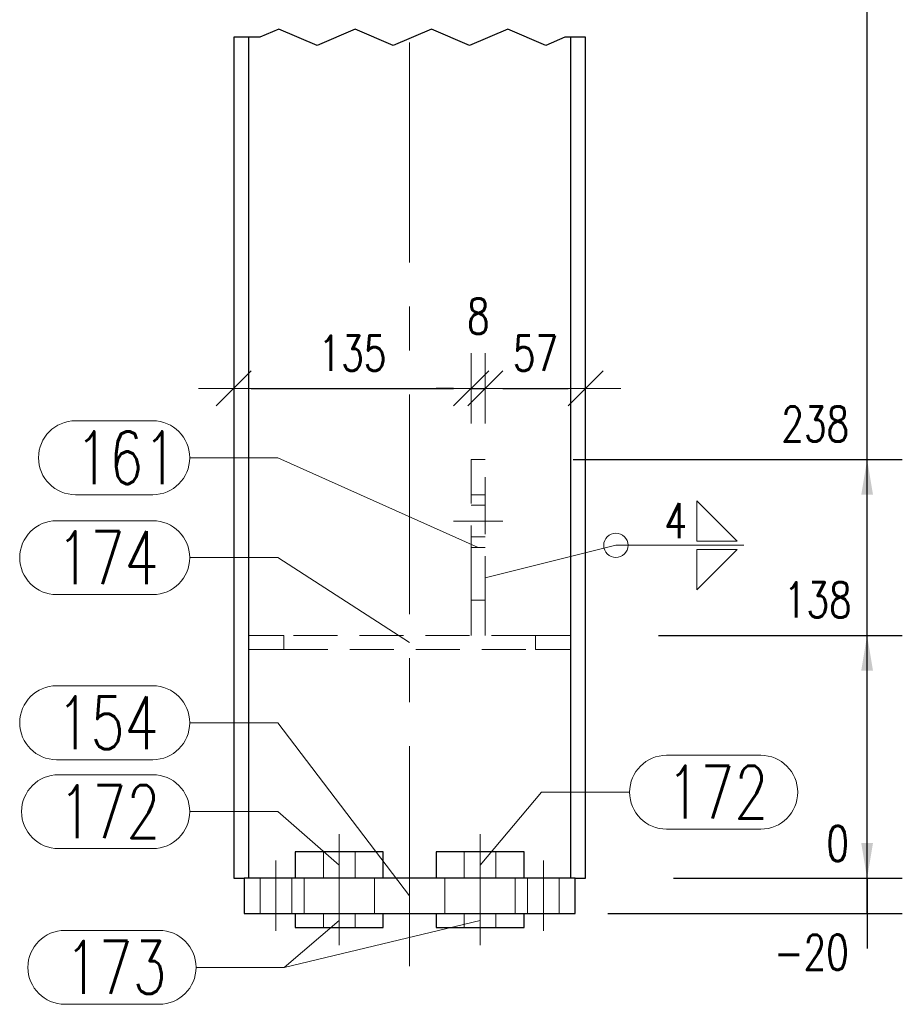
# Model space of a CAD drawing. Header units: millimetres. Extents: x -174 to 432, y 15234 to 15730.
# Tile 6 of 24: x 33 to 83, y 15360 to 15416. Entities that reach past the tile are written whole.
import ezdxf

# ---------------------------------------------------------------- set-up
doc = ezdxf.new("R2010")
doc.units = ezdxf.units.MM
doc.header["$LTSCALE"] = 10
doc.linetypes.add('HIDDEN', pattern=[0.375, 0.25, -0.125])
doc.linetypes.add('MITTE', pattern=[2, 1.25, -0.25, 0.25, -0.25])
doc.layers.get('Defpoints').update_dxf_attribs({"color": 1})
for name, color, linetype, lineweight in [('PS_DIM', 4, 'Continuous', 13), ('PS_Hidden', 2, 'HIDDEN', 9), ('PS_Mid', 5, 'MITTE', 15), ('PS_Pos', 1, 'Continuous', 15), ('PS_Shape', 161, 'Continuous', 30), ('PS_SOLID', 7, 'Continuous', 30), ('PS_Weld', 1, 'Continuous', 9)]:
    doc.layers.add(name, color=color, linetype=linetype, lineweight=lineweight)
doc.styles.add('simplex', font='simplex.shx', dxfattribs={"width": 0.75})
doc.dimstyles.new('1_10_GŁ_DS1-LS10', dxfattribs={"dimtxt": 2, "dimasz": 2, "dimexe": 2, "dimexo": 5, "dimgap": 1, "dimtad": 1, "dimjust": 4, "dimdec": 0, "dimlfac": 10, "dimtxsty": 'simplex', "dimblk1": 'NONE', "dimsah": 1, "dimcen": 2, "dimclrd": 256, "dimclre": 256, "dimclrt": 3, "dimadec": 1, "dimazin": 0, "dimtfac": 1, "dimtdec": 0, "dimtmove": 2, "dimatfit": 3, "dimfxl": 1, "dimarcsym": 0})
doc.dimstyles.new('1_10_PRZ', dxfattribs={"dimtxt": 2, "dimasz": 1, "dimexe": 2, "dimexo": 5, "dimgap": 1, "dimtad": 1, "dimdec": 0, "dimlfac": 10, "dimtxsty": 'simplex', "dimblk": 'dimznak', "dimcen": 2, "dimse1": 1, "dimse2": 1, "dimclrt": 3, "dimadec": 1, "dimazin": 0, "dimtfac": 1, "dimtdec": 0, "dimtix": 1, "dimtmove": 2, "dimatfit": 3, "dimldrblk": 'dim-grot', "dimfxl": 1, "dimarcsym": 0})

# ---------------------------------------------------------------- blocks, each defined once
blk = doc.blocks.new('*D50')
at = {"layer": 'Defpoints', "color": 0, "transparency": 16777216}
for p in [(65.396, 15367.13), (81.396, 15367.13), (61.664, 15365.13)]:
    blk.add_point(p, dxfattribs=at)
at = {"layer": 'PS_DIM', "lineweight": -2, "transparency": 16777216}
for p, q in [((81.396, 15369.13), (81.396, 15371.13)), ((70.396, 15367.13), (83.396, 15367.13)), ((81.396, 15365.13), (81.396, 15367.13)), ((66.664, 15365.13), (83.396, 15365.13)), ((81.396, 15365.13), (81.396, 15363.13))]:
    blk.add_line(p, q, dxfattribs=at)
at = {"layer": 'PS_DIM', "transparency": 16777216}
blk.add_solid([(81.063, 15369.13), (81.73, 15369.13), (81.396, 15367.13)], dxfattribs=at)
at = {"layer": 'PS_DIM', "color": 3, "transparency": 16777216, "insert": (78.233, 15362.92), "char_height": 2, "attachment_point": 5, "rotation": 0.0573, "style": 'simplex'}
blk.add_mtext('-20', dxfattribs=at)
blk = doc.blocks.new('_None')
blk = doc.blocks.new('*D51')
at = {"layer": 'Defpoints', "color": 0, "transparency": 16777216}
for p in [(65.396, 15367.13), (65.396, 15367.13), (81.396, 15367.13)]:
    blk.add_point(p, dxfattribs=at)
at = {"layer": 'PS_DIM', "lineweight": -2, "transparency": 16777216}
for p, q in [((81.396, 15369.13), (81.396, 15371.13)), ((70.396, 15367.13), (83.396, 15367.13)), ((70.396, 15367.13), (83.396, 15367.13)), ((81.396, 15367.13), (81.396, 15365.13))]:
    blk.add_line(p, q, dxfattribs=at)
at = {"layer": 'PS_DIM', "transparency": 16777216}
blk.add_solid([(81.063, 15369.13), (81.73, 15369.13), (81.396, 15367.13)], dxfattribs=at)
at = {"layer": 'PS_DIM', "color": 3, "transparency": 16777216, "insert": (79.718, 15369.104), "char_height": 2, "attachment_point": 5, "rotation": 0.0573, "style": 'simplex'}
blk.add_mtext('0', dxfattribs=at)
blk = doc.blocks.new('*D52')
at = {"layer": 'Defpoints', "color": 0, "transparency": 16777216}
for p in [(64.546, 15380.93), (81.396, 15380.93), (65.396, 15367.13)]:
    blk.add_point(p, dxfattribs=at)
at = {"layer": 'PS_DIM', "lineweight": -2, "transparency": 16777216}
for p, q in [((69.546, 15380.93), (83.396, 15380.93)), ((81.396, 15367.13), (81.396, 15378.93)), ((70.396, 15367.13), (83.396, 15367.13))]:
    blk.add_line(p, q, dxfattribs=at)
at = {"layer": 'PS_DIM', "transparency": 16777216}
blk.add_solid([(81.063, 15378.93), (81.73, 15378.93), (81.396, 15380.93)], dxfattribs=at)
at = {"layer": 'PS_DIM', "color": 3, "transparency": 16777216, "insert": (78.591, 15382.95), "char_height": 2, "attachment_point": 5, "rotation": 0.0573, "style": 'simplex'}
blk.add_mtext('138', dxfattribs=at)
blk = doc.blocks.new('*D53')
at = {"layer": 'Defpoints', "color": 0, "transparency": 16777216}
for p in [(59.696, 15390.93), (81.396, 15390.93), (65.396, 15367.13)]:
    blk.add_point(p, dxfattribs=at)
at = {"layer": 'PS_DIM', "lineweight": -2, "transparency": 16777216}
for p, q in [((64.696, 15390.93), (83.396, 15390.93)), ((81.396, 15367.13), (81.396, 15388.93)), ((70.396, 15367.13), (83.396, 15367.13))]:
    blk.add_line(p, q, dxfattribs=at)
at = {"layer": 'PS_DIM', "transparency": 16777216}
blk.add_solid([(81.063, 15388.93), (81.73, 15388.93), (81.396, 15390.93)], dxfattribs=at)
at = {"layer": 'PS_DIM', "color": 3, "transparency": 16777216, "insert": (78.448, 15392.95), "char_height": 2, "attachment_point": 5, "rotation": 0.0573, "style": 'simplex'}
blk.add_mtext('238', dxfattribs=at)
blk = doc.blocks.new('*D54')
at = {"layer": 'Defpoints', "color": 0, "transparency": 16777216}
for p in [(64.546, 15441.73), (81.396, 15441.73), (65.396, 15367.13)]:
    blk.add_point(p, dxfattribs=at)
at = {"layer": 'PS_DIM', "lineweight": -2, "transparency": 16777216}
for p, q in [((69.546, 15441.73), (83.396, 15441.73)), ((81.396, 15367.13), (81.396, 15439.73)), ((70.396, 15367.13), (83.396, 15367.13))]:
    blk.add_line(p, q, dxfattribs=at)
at = {"layer": 'PS_DIM', "transparency": 16777216}
blk.add_solid([(81.063, 15439.73), (81.73, 15439.73), (81.396, 15441.73)], dxfattribs=at)
at = {"layer": 'PS_DIM', "color": 3, "transparency": 16777216, "insert": (77.733, 15443.75), "char_height": 2, "attachment_point": 5, "rotation": 0.0573, "style": 'simplex'}
blk.add_mtext('2630', dxfattribs=at)
blk = doc.blocks.new('*D55')
at = {"layer": 'Defpoints', "color": 0, "transparency": 16777216}
for p in [(59.196, 15460.93), (81.396, 15460.93), (65.396, 15367.13)]:
    blk.add_point(p, dxfattribs=at)
at = {"layer": 'PS_DIM', "lineweight": -2, "transparency": 16777216}
for p, q in [((64.196, 15460.93), (83.396, 15460.93)), ((81.396, 15367.13), (81.396, 15458.93)), ((70.396, 15367.13), (83.396, 15367.13))]:
    blk.add_line(p, q, dxfattribs=at)
at = {"layer": 'PS_DIM', "transparency": 16777216}
blk.add_solid([(81.063, 15458.93), (81.73, 15458.93), (81.396, 15460.93)], dxfattribs=at)
at = {"layer": 'PS_DIM', "color": 3, "transparency": 16777216, "insert": (77.733, 15458.91), "char_height": 2, "attachment_point": 5, "rotation": 0.0573, "style": 'simplex'}
blk.add_mtext('2822', dxfattribs=at)
blk = doc.blocks.new('*D56')
at = {"layer": 'Defpoints', "color": 0, "transparency": 16777216}
for p in [(64.546, 15461.73), (81.396, 15461.73), (65.396, 15367.13)]:
    blk.add_point(p, dxfattribs=at)
at = {"layer": 'PS_DIM', "lineweight": -2, "transparency": 16777216}
for p, q in [((69.546, 15461.73), (83.396, 15461.73)), ((81.396, 15367.13), (81.396, 15459.73)), ((70.396, 15367.13), (83.396, 15367.13))]:
    blk.add_line(p, q, dxfattribs=at)
at = {"layer": 'PS_DIM', "transparency": 16777216}
blk.add_solid([(81.063, 15459.73), (81.73, 15459.73), (81.396, 15461.73)], dxfattribs=at)
at = {"layer": 'PS_DIM', "color": 3, "transparency": 16777216, "insert": (77.733, 15463.75), "char_height": 2, "attachment_point": 5, "rotation": 0.0573, "style": 'simplex'}
blk.add_mtext('2830', dxfattribs=at)
blk = doc.blocks.new('*D57')
at = {"layer": 'Defpoints', "color": 0, "transparency": 16777216}
for p in [(64.546, 15511.73), (81.396, 15511.73), (65.396, 15367.13)]:
    blk.add_point(p, dxfattribs=at)
at = {"layer": 'PS_DIM', "lineweight": -2, "transparency": 16777216}
for p, q in [((69.546, 15511.73), (83.396, 15511.73)), ((81.396, 15367.13), (81.396, 15509.73)), ((70.396, 15367.13), (83.396, 15367.13))]:
    blk.add_line(p, q, dxfattribs=at)
at = {"layer": 'PS_DIM', "transparency": 16777216}
blk.add_solid([(81.063, 15509.73), (81.73, 15509.73), (81.396, 15511.73)], dxfattribs=at)
at = {"layer": 'PS_DIM', "color": 3, "transparency": 16777216, "insert": (77.733, 15513.75), "char_height": 2, "attachment_point": 5, "rotation": 0.0573, "style": 'simplex'}
blk.add_mtext('3930', dxfattribs=at)
blk = doc.blocks.new('*D58')
at = {"layer": 'Defpoints', "color": 0, "transparency": 16777216}
for p in [(59.196, 15528.73), (81.396, 15528.73), (65.396, 15367.13)]:
    blk.add_point(p, dxfattribs=at)
at = {"layer": 'PS_DIM', "lineweight": -2, "transparency": 16777216}
for p, q in [((64.196, 15528.73), (83.396, 15528.73)), ((81.396, 15367.13), (81.396, 15526.73)), ((70.396, 15367.13), (83.396, 15367.13))]:
    blk.add_line(p, q, dxfattribs=at)
at = {"layer": 'PS_DIM', "transparency": 16777216}
blk.add_solid([(81.063, 15526.73), (81.73, 15526.73), (81.396, 15528.73)], dxfattribs=at)
at = {"layer": 'PS_DIM', "color": 3, "transparency": 16777216, "insert": (77.876, 15530.75), "char_height": 2, "attachment_point": 5, "rotation": 0.0573, "style": 'simplex'}
blk.add_mtext('4100', dxfattribs=at)
blk = doc.blocks.new('*D59')
at = {"layer": 'Defpoints', "color": 0, "transparency": 16777216}
for p in [(65.396, 15590.538), (81.396, 15590.538), (65.396, 15367.13)]:
    blk.add_point(p, dxfattribs=at)
at = {"layer": 'PS_DIM', "lineweight": -2, "transparency": 16777216}
for p, q in [((70.396, 15590.538), (83.396, 15590.538)), ((81.396, 15367.13), (81.396, 15588.538)), ((70.396, 15367.13), (83.396, 15367.13))]:
    blk.add_line(p, q, dxfattribs=at)
at = {"layer": 'PS_DIM', "transparency": 16777216}
blk.add_solid([(81.063, 15588.538), (81.73, 15588.538), (81.396, 15590.538)], dxfattribs=at)
at = {"layer": 'PS_DIM', "color": 3, "transparency": 16777216, "insert": (77.733, 15588.518), "char_height": 2, "attachment_point": 5, "rotation": 0.0573, "style": 'simplex'}
blk.add_mtext('6440', dxfattribs=at)
blk = doc.blocks.new('*D60')
at = {"layer": 'Defpoints', "color": 0, "transparency": 16777216}
for p in [(64.796, 15591.94), (81.396, 15591.94), (65.396, 15367.13)]:
    blk.add_point(p, dxfattribs=at)
at = {"layer": 'PS_DIM', "lineweight": -2, "transparency": 16777216}
for p, q in [((69.796, 15591.94), (83.396, 15591.94)), ((81.396, 15367.13), (81.396, 15589.94)), ((70.396, 15367.13), (83.396, 15367.13))]:
    blk.add_line(p, q, dxfattribs=at)
at = {"layer": 'PS_DIM', "transparency": 16777216}
blk.add_solid([(81.063, 15589.94), (81.73, 15589.94), (81.396, 15591.94)], dxfattribs=at)
at = {"layer": 'PS_DIM', "color": 3, "transparency": 16777216, "insert": (77.698, 15593.96), "char_height": 2, "attachment_point": 5, "rotation": 0.0573, "style": 'simplex'}
blk.add_mtext('6454', dxfattribs=at)
blk = doc.blocks.new('dimznak')
at = {"color": 0}
for points in [[(0, 2), (0, -2)], [(-2, 0), (2, 0)]]:
    blk.add_lwpolyline(points, dxfattribs=at)
at = {"color": 2}
blk.add_lwpolyline([(1, 1), (-1, -1)], dxfattribs=at)
blk = doc.blocks.new('*D99')
at = {"layer": 'Defpoints', "color": 0, "transparency": 16777216}
for p in [(58.896, 15394.975), (45.396, 15393.056), (58.896, 15390.93)]:
    blk.add_point(p, dxfattribs=at)
at = {"layer": 'PS_DIM', "color": 0, "lineweight": -2, "transparency": 16777216}
blk.add_line((46.396, 15394.975), (57.896, 15394.975), dxfattribs=at)
at = {"layer": 'PS_DIM', "color": 0, "lineweight": -2, "transparency": 16777216, "rotation": 180}
blk.add_blockref('dimznak', (45.396, 15394.975), dxfattribs=at)
at = {"layer": 'PS_DIM', "color": 0, "lineweight": -2, "transparency": 16777216}
blk.add_blockref('dimznak', (58.896, 15394.975), dxfattribs=at)
at = {"layer": 'PS_DIM', "color": 3, "transparency": 16777216, "insert": (52.146, 15396.975), "char_height": 2, "attachment_point": 5, "style": 'simplex'}
blk.add_mtext('135', dxfattribs=at)
blk = doc.blocks.new('dim-grot')
blk.add_hatch(color=256).paths.add_polyline_path([(0, 0), (-2, 0.5), (-2, -0.5)])
blk.add_lwpolyline([(0, 0), (-2, 0.5), (-2, -0.5), (0, 0)])
blk = doc.blocks.new('*D100')
at = {"layer": 'Defpoints', "color": 0, "transparency": 16777216}
for p in [(59.696, 15394.975), (58.896, 15390.93), (59.696, 15390.93)]:
    blk.add_point(p, dxfattribs=at)
at = {"layer": 'PS_DIM', "color": 0, "lineweight": -2, "transparency": 16777216}
for p, q in [((57.896, 15394.975), (56.896, 15394.975)), ((58.896, 15394.975), (59.696, 15394.975)), ((60.696, 15394.975), (61.696, 15394.975))]:
    blk.add_line(p, q, dxfattribs=at)
blk.add_blockref('dimznak', (58.896, 15394.975), dxfattribs=at)
at = {"layer": 'PS_DIM', "color": 0, "lineweight": -2, "transparency": 16777216, "rotation": 180}
blk.add_blockref('dimznak', (59.696, 15394.975), dxfattribs=at)
at = {"layer": 'PS_DIM', "color": 3, "transparency": 16777216, "insert": (59.296, 15399.08), "char_height": 2, "attachment_point": 5, "style": 'simplex'}
blk.add_mtext('8', dxfattribs=at)
blk = doc.blocks.new('*D101')
at = {"layer": 'Defpoints', "color": 0, "transparency": 16777216}
for p in [(65.396, 15394.975), (65.396, 15392.115), (59.696, 15390.93)]:
    blk.add_point(p, dxfattribs=at)
at = {"layer": 'PS_DIM', "color": 0, "lineweight": -2, "transparency": 16777216}
blk.add_line((60.696, 15394.975), (64.396, 15394.975), dxfattribs=at)
at = {"layer": 'PS_DIM', "color": 0, "lineweight": -2, "transparency": 16777216, "rotation": 180}
blk.add_blockref('dimznak', (59.696, 15394.975), dxfattribs=at)
at = {"layer": 'PS_DIM', "color": 0, "lineweight": -2, "transparency": 16777216}
blk.add_blockref('dimznak', (65.396, 15394.975), dxfattribs=at)
at = {"layer": 'PS_DIM', "color": 3, "transparency": 16777216, "insert": (62.546, 15396.975), "char_height": 2, "attachment_point": 5, "style": 'simplex'}
blk.add_mtext('57', dxfattribs=at)
blk = doc.blocks.new('*X237')
at = {"color": 1}
for p, q in [((47.966, 15415.388), (46.882, 15414.93)), ((50.133, 15414.472), (47.966, 15415.388)), ((52.3, 15415.388), (50.133, 15414.472)), ((54.467, 15414.472), (52.3, 15415.388)), ((56.635, 15415.388), (54.467, 15414.472)), ((58.802, 15414.472), (56.635, 15415.388)), ((60.969, 15415.388), (58.802, 15414.472)), ((63.136, 15414.472), (60.969, 15415.388)), ((46.882, 15414.93), (45.396, 15414.93)), ((64.22, 15414.93), (63.136, 15414.472)), ((65.396, 15414.93), (64.22, 15414.93))]:
    blk.add_line(p, q, dxfattribs=at)
at = {"layer": 'PS_Hidden', "color": 2, "linetype": 'HIDDEN'}
for p, q in [((59.696, 15390.93), (58.896, 15390.93)), ((58.896, 15390.93), (58.896, 15382.93)), ((59.696, 15387.43), (59.696, 15390.93)), ((59.696, 15388.93), (58.896, 15388.93)), ((59.696, 15388.33), (58.896, 15388.33)), ((59.696, 15382.93), (59.696, 15387.43)), ((58.896, 15386.53), (59.696, 15386.53)), ((58.896, 15382.93), (58.896, 15385.93)), ((58.896, 15385.93), (59.696, 15385.93)), ((59.696, 15382.93), (58.896, 15382.93)), ((58.896, 15382.93), (58.896, 15380.93)), ((59.696, 15380.93), (59.696, 15382.93)), ((46.637, 15380.93), (46.246, 15380.93)), ((47.012, 15380.93), (46.637, 15380.93)), ((47.357, 15380.93), (47.012, 15380.93)), ((47.661, 15380.93), (47.357, 15380.93)), ((47.909, 15380.93), (47.661, 15380.93)), ((48.094, 15380.93), (47.909, 15380.93)), ((48.208, 15380.93), (48.094, 15380.93)), ((48.246, 15380.93), (48.208, 15380.93)), ((48.246, 15380.93), (48.246, 15380.13)), ((62.546, 15380.93), (48.246, 15380.93)), ((62.585, 15380.93), (62.546, 15380.93)), ((62.546, 15380.93), (62.546, 15380.13)), ((62.699, 15380.93), (62.585, 15380.93)), ((62.883, 15380.93), (62.699, 15380.93)), ((63.132, 15380.93), (62.883, 15380.93)), ((63.435, 15380.93), (63.132, 15380.93)), ((63.781, 15380.93), (63.435, 15380.93)), ((64.156, 15380.93), (63.781, 15380.93)), ((64.546, 15380.93), (64.156, 15380.93)), ((46.246, 15380.13), (46.637, 15380.13)), ((46.637, 15380.13), (47.012, 15380.13)), ((47.012, 15380.13), (47.357, 15380.13)), ((47.357, 15380.13), (47.661, 15380.13)), ((47.661, 15380.13), (47.909, 15380.13)), ((47.909, 15380.13), (48.094, 15380.13)), ((48.094, 15380.13), (48.208, 15380.13)), ((48.208, 15380.13), (48.246, 15380.13)), ((48.246, 15380.13), (62.546, 15380.13)), ((62.546, 15380.13), (62.585, 15380.13)), ((62.585, 15380.13), (62.699, 15380.13)), ((62.699, 15380.13), (62.883, 15380.13)), ((62.883, 15380.13), (63.132, 15380.13)), ((63.132, 15380.13), (63.435, 15380.13)), ((63.435, 15380.13), (63.781, 15380.13)), ((63.781, 15380.13), (64.156, 15380.13)), ((64.156, 15380.13), (64.546, 15380.13)), ((48.896, 15367.13), (48.896, 15368.63)), ((48.896, 15367.13), (48.896, 15368.63)), ((50.496, 15368.63), (50.496, 15367.13)), ((52.296, 15367.13), (52.296, 15368.63)), ((58.496, 15368.63), (58.496, 15367.13)), ((60.296, 15367.13), (60.296, 15368.63)), ((46.896, 15367.13), (46.896, 15365.13)), ((48.696, 15365.13), (48.696, 15367.13)), ((49.396, 15367.13), (49.396, 15365.13)), ((49.396, 15367.13), (49.396, 15365.13)), ((53.396, 15365.13), (53.396, 15367.13)), ((53.396, 15365.13), (53.396, 15367.13)), ((57.396, 15367.13), (57.396, 15365.13)), ((61.396, 15365.13), (61.396, 15367.13)), ((62.096, 15367.13), (62.096, 15365.13)), ((63.896, 15365.13), (63.896, 15367.13)), ((48.896, 15364.33), (48.896, 15365.13)), ((48.896, 15364.33), (48.896, 15365.13)), ((50.496, 15365.13), (50.496, 15364.33)), ((52.296, 15364.33), (52.296, 15365.13)), ((56.896, 15365.13), (56.896, 15364.33)), ((58.496, 15364.33), (58.496, 15365.13)), ((60.296, 15364.33), (60.296, 15365.13)), ((58.496, 15364.33), (56.896, 15364.33)), ((58.617, 15364.33), (58.496, 15364.33)), ((58.946, 15364.33), (58.617, 15364.33)), ((59.396, 15364.33), (58.946, 15364.33))]:
    blk.add_line(p, q, dxfattribs=at)
at = {"layer": 'PS_Mid', "color": 5, "linetype": 'MITTE'}
for p, q in [((55.396, 15362.13), (55.396, 15414.93)), ((60.696, 15387.43), (57.896, 15387.43)), ((51.396, 15366.13), (51.396, 15369.63)), ((51.396, 15366.13), (51.396, 15369.63)), ((59.396, 15366.13), (59.396, 15369.63)), ((59.396, 15366.13), (59.396, 15369.63)), ((47.796, 15368.13), (47.796, 15364.13)), ((47.796, 15368.13), (47.796, 15364.13)), ((51.396, 15368.13), (51.396, 15364.13)), ((51.396, 15368.13), (51.396, 15364.13)), ((59.396, 15368.13), (59.396, 15364.13)), ((59.396, 15368.13), (59.396, 15364.13)), ((62.996, 15368.13), (62.996, 15364.13)), ((62.996, 15368.13), (62.996, 15364.13)), ((51.396, 15363.33), (51.396, 15366.13)), ((51.396, 15363.33), (51.396, 15366.13)), ((59.396, 15363.33), (59.396, 15366.13)), ((59.396, 15363.33), (59.396, 15366.13))]:
    blk.add_line(p, q, dxfattribs=at)
at = {"layer": 'PS_SOLID', "color": 7, "linetype": 'Continuous'}
for p, q in [((45.396, 15414.93), (45.396, 15367.13)), ((46.246, 15367.13), (46.246, 15414.93)), ((64.546, 15414.93), (64.546, 15367.13)), ((65.396, 15367.13), (65.396, 15414.93)), ((53.896, 15368.63), (48.896, 15368.63)), ((48.896, 15368.63), (48.896, 15367.13)), ((53.896, 15367.13), (53.896, 15368.63)), ((61.896, 15368.63), (56.896, 15368.63)), ((56.896, 15368.63), (56.896, 15367.13)), ((61.896, 15367.13), (61.896, 15368.63)), ((45.396, 15367.13), (45.996, 15367.13)), ((64.796, 15367.13), (45.996, 15367.13)), ((45.996, 15367.13), (45.996, 15365.13)), ((64.796, 15367.13), (65.396, 15367.13)), ((64.796, 15365.13), (64.796, 15367.13)), ((45.996, 15365.13), (47.796, 15365.13)), ((47.796, 15365.13), (51.396, 15365.13)), ((48.896, 15365.13), (48.896, 15364.33)), ((51.396, 15365.13), (59.396, 15365.13)), ((53.896, 15364.33), (53.896, 15365.13)), ((56.896, 15365.13), (56.896, 15364.33)), ((59.396, 15365.13), (62.996, 15365.13)), ((61.896, 15364.33), (61.896, 15365.13)), ((62.996, 15365.13), (64.796, 15365.13)), ((48.896, 15364.33), (51.396, 15364.33)), ((51.396, 15364.33), (53.896, 15364.33)), ((56.896, 15364.33), (59.396, 15364.33)), ((59.396, 15364.33), (61.896, 15364.33))]:
    blk.add_line(p, q, dxfattribs=at)
blk = doc.blocks.new('*X246')
at = {"color": 1}
for p, q in [((35.332, 15387.451), (40.796, 15387.451)), ((42.896, 15385.351), (47.896, 15385.351)), ((55.396, 15380.53), (47.896, 15385.351)), ((35.332, 15383.251), (40.796, 15383.251))]:
    blk.add_line(p, q, dxfattribs=at)
for centre, start, end in [((35.332, 15385.351), 90, 270), ((40.796, 15385.351), 270, 90)]:
    blk.add_arc(centre, 2.1, start, end, dxfattribs=at)
at = {"color": 2, "style": 'simplex', "width": 0.75}
blk.add_text('174', height=3, dxfattribs=at).set_placement((35.332, 15383.851))
blk = doc.blocks.new('*X247')
at = {"color": 1}
for p, q in [((35.439, 15373.015), (40.796, 15373.015)), ((42.896, 15370.915), (47.896, 15370.915)), ((51.396, 15367.88), (47.896, 15370.915)), ((35.439, 15368.815), (40.796, 15368.815))]:
    blk.add_line(p, q, dxfattribs=at)
for centre, start, end in [((35.439, 15370.915), 90, 270), ((40.796, 15370.915), 270, 90)]:
    blk.add_arc(centre, 2.1, start, end, dxfattribs=at)
at = {"color": 2, "style": 'simplex', "width": 0.75}
blk.add_text('172', height=3, dxfattribs=at).set_placement((35.439, 15369.415))
blk = doc.blocks.new('*X248')
at = {"color": 1}
for p, q in [((35.439, 15373.015), (40.796, 15373.015)), ((42.896, 15370.915), (47.896, 15370.915)), ((51.396, 15367.88), (47.896, 15370.915)), ((35.439, 15368.815), (40.796, 15368.815))]:
    blk.add_line(p, q, dxfattribs=at)
for centre, start, end in [((35.439, 15370.915), 90, 270), ((40.796, 15370.915), 270, 90)]:
    blk.add_arc(centre, 2.1, start, end, dxfattribs=at)
at = {"color": 2, "style": 'simplex', "width": 0.75}
blk.add_text('172', height=3, dxfattribs=at).set_placement((35.439, 15369.415))
blk = doc.blocks.new('*X249')
at = {"color": 1}
for p, q in [((69.996, 15374.118), (75.353, 15374.118)), ((59.396, 15367.88), (62.896, 15372.018)), ((62.896, 15372.018), (67.896, 15372.018)), ((69.996, 15369.918), (75.353, 15369.918))]:
    blk.add_line(p, q, dxfattribs=at)
for centre, start, end in [((69.996, 15372.018), 90, 270), ((75.353, 15372.018), 270, 90)]:
    blk.add_arc(centre, 2.1, start, end, dxfattribs=at)
at = {"color": 2, "style": 'simplex', "width": 0.75}
blk.add_text('172', height=3, dxfattribs=at).set_placement((69.996, 15370.518))
blk = doc.blocks.new('*X250')
at = {"color": 1}
for p, q in [((69.996, 15374.118), (75.353, 15374.118)), ((59.396, 15367.88), (62.896, 15372.018)), ((62.896, 15372.018), (67.896, 15372.018)), ((69.996, 15369.918), (75.353, 15369.918))]:
    blk.add_line(p, q, dxfattribs=at)
for centre, start, end in [((69.996, 15372.018), 90, 270), ((75.353, 15372.018), 270, 90)]:
    blk.add_arc(centre, 2.1, start, end, dxfattribs=at)
at = {"color": 2, "style": 'simplex', "width": 0.75}
blk.add_text('172', height=3, dxfattribs=at).set_placement((69.996, 15370.518))
blk = doc.blocks.new('*X251')
at = {"color": 1}
for p, q in [((35.332, 15378.068), (40.796, 15378.068)), ((42.896, 15375.968), (47.896, 15375.968)), ((55.396, 15366.13), (47.896, 15375.968)), ((35.332, 15373.868), (40.796, 15373.868))]:
    blk.add_line(p, q, dxfattribs=at)
for centre, start, end in [((35.332, 15375.968), 90, 270), ((40.796, 15375.968), 270, 90)]:
    blk.add_arc(centre, 2.1, start, end, dxfattribs=at)
at = {"color": 2, "style": 'simplex', "width": 0.75}
blk.add_text('154', height=3, dxfattribs=at).set_placement((35.332, 15374.468))
blk = doc.blocks.new('*X252')
at = {"color": 1}
for p, q in [((36.403, 15393.13), (40.796, 15393.13)), ((42.896, 15391.03), (47.896, 15391.03)), ((59.296, 15385.93), (47.896, 15391.03)), ((36.403, 15388.93), (40.796, 15388.93))]:
    blk.add_line(p, q, dxfattribs=at)
for centre, start, end in [((36.403, 15391.03), 90, 270), ((40.796, 15391.03), 270, 90)]:
    blk.add_arc(centre, 2.1, start, end, dxfattribs=at)
at = {"color": 2, "style": 'simplex', "width": 0.75}
blk.add_text('161', height=3, dxfattribs=at).set_placement((36.403, 15389.53))
blk = doc.blocks.new('*X253')
at = {"color": 1}
for p, q in [((51.396, 15364.73), (48.256, 15362.063)), ((35.799, 15364.163), (41.156, 15364.163)), ((43.256, 15362.063), (48.256, 15362.063)), ((35.799, 15359.963), (41.156, 15359.963))]:
    blk.add_line(p, q, dxfattribs=at)
for centre, start, end in [((35.799, 15362.063), 90, 270), ((41.156, 15362.063), 270, 90)]:
    blk.add_arc(centre, 2.1, start, end, dxfattribs=at)
at = {"color": 2, "style": 'simplex', "width": 0.75}
blk.add_text('173', height=3, dxfattribs=at).set_placement((35.799, 15360.563))
blk = doc.blocks.new('*X254')
at = {"color": 1}
for p, q in [((51.396, 15364.73), (48.256, 15362.063)), ((35.799, 15364.163), (41.156, 15364.163)), ((43.256, 15362.063), (48.256, 15362.063)), ((35.799, 15359.963), (41.156, 15359.963))]:
    blk.add_line(p, q, dxfattribs=at)
for centre, start, end in [((35.799, 15362.063), 90, 270), ((41.156, 15362.063), 270, 90)]:
    blk.add_arc(centre, 2.1, start, end, dxfattribs=at)
at = {"color": 2, "style": 'simplex', "width": 0.75}
blk.add_text('173', height=3, dxfattribs=at).set_placement((35.799, 15360.563))
blk = doc.blocks.new('*X255')
at = {"color": 1}
for p, q in [((59.396, 15364.73), (48.256, 15362.063)), ((35.799, 15364.163), (41.156, 15364.163)), ((43.256, 15362.063), (48.256, 15362.063)), ((35.799, 15359.963), (41.156, 15359.963))]:
    blk.add_line(p, q, dxfattribs=at)
for centre, start, end in [((35.799, 15362.063), 90, 270), ((41.156, 15362.063), 270, 90)]:
    blk.add_arc(centre, 2.1, start, end, dxfattribs=at)
at = {"color": 2, "style": 'simplex', "width": 0.75}
blk.add_text('173', height=3, dxfattribs=at).set_placement((35.799, 15360.563))
blk = doc.blocks.new('*X256')
at = {"color": 1}
for p, q in [((59.396, 15364.73), (48.256, 15362.063)), ((35.799, 15364.163), (41.156, 15364.163)), ((43.256, 15362.063), (48.256, 15362.063)), ((35.799, 15359.963), (41.156, 15359.963))]:
    blk.add_line(p, q, dxfattribs=at)
for centre, start, end in [((35.799, 15362.063), 90, 270), ((41.156, 15362.063), 270, 90)]:
    blk.add_arc(centre, 2.1, start, end, dxfattribs=at)
at = {"color": 2, "style": 'simplex', "width": 0.75}
blk.add_text('173', height=3, dxfattribs=at).set_placement((35.799, 15360.563))
blk = doc.blocks.new('*X332')
at = {"color": 3}
for p, q in [((74.015, 15386.284), (71.715, 15388.584)), ((71.715, 15388.584), (71.715, 15386.284)), ((71.715, 15386.284), (74.015, 15386.284)), ((71.715, 15385.824), (74.015, 15385.824)), ((74.015, 15385.824), (71.715, 15383.524)), ((71.715, 15383.524), (71.715, 15385.824))]:
    blk.add_line(p, q, dxfattribs=at)
at = {"color": 9}
for p, q in [((59.696, 15384.197), (67.116, 15386.054)), ((67.116, 15386.054), (74.397, 15386.054))]:
    blk.add_line(p, q, dxfattribs=at)
blk.add_circle((67.116, 15386.054), 0.69, dxfattribs=at)
at = {"color": 2, "style": 'simplex', "width": 0.75}
blk.add_text('4', height=2, dxfattribs=at).set_placement((69.876, 15386.454))

msp = doc.modelspace()

# ---------------------------------------------------------------- block references
at = {"layer": 'PS_Pos'}
for name in ['*X252', '*X246', '*X251', '*X249', '*X250', '*X247', '*X248', '*X253', '*X254', '*X255', '*X256']:
    msp.add_blockref(name, (0, 0), dxfattribs=at)
at = {"layer": 'PS_Shape', "color": 66}
msp.add_blockref('*X237', (0, 0), dxfattribs=at)
at = {"layer": 'PS_Weld'}
msp.add_blockref('*X332', (0, 0), dxfattribs=at)

# ---------------------------------------------------------------- dimensions: what is measured, and where the dimension line sits
at = {"layer": 'PS_DIM'}
for base, p1, p2, text, picture, middle in [((81.396, 15591.94), (65.396, 15367.13), (64.796, 15591.94), '6454', '*D60', (77.698, 15593.96)), ((81.396, 15590.538), (65.396, 15367.13), (65.396, 15590.538), '6440', '*D59', (77.733, 15588.518)), ((81.396, 15528.73), (65.396, 15367.13), (59.196, 15528.73), '4100', '*D58', (77.876, 15530.75)), ((81.396, 15511.73), (65.396, 15367.13), (64.546, 15511.73), '3930', '*D57', (77.733, 15513.75)), ((81.396, 15461.73), (65.396, 15367.13), (64.546, 15461.73), '2830', '*D56', (77.733, 15463.75)), ((81.396, 15460.93), (65.396, 15367.13), (59.196, 15460.93), '2822', '*D55', (77.733, 15458.91)), ((81.396, 15441.73), (65.396, 15367.13), (64.546, 15441.73), '2630', '*D54', (77.733, 15443.75)), ((81.396, 15367.13), (61.664, 15365.13), (65.396, 15367.13), '-20', '*D50', (78.233, 15362.92))]:
    dim = msp.add_linear_dim(base=base, p1=p1, p2=p2, angle=90, text=text, dimstyle='1_10_GŁ_DS1-LS10', dxfattribs=at)
    dim.commit()
    dim.dimension.update_dxf_attribs({"geometry": picture, "text_midpoint": middle, "dimtype": 128, "text_rotation": 0.0573})
dim = msp.add_linear_dim(base=(59.696, 15394.975), p1=(58.896, 15390.93), p2=(59.696, 15390.93), dimstyle='1_10_PRZ', dxfattribs=at)
dim.commit()
dim.dimension.update_dxf_attribs({"geometry": '*D100', "text_midpoint": (59.296, 15399.08), "dimtype": 128})
for base, p1, p2, picture, middle in [((58.896, 15394.975), (45.396, 15393.056), (58.896, 15390.93), '*D99', (52.146, 15396.975)), ((65.396, 15394.975), (59.696, 15390.93), (65.396, 15392.115), '*D101', (62.546, 15396.975))]:
    dim = msp.add_linear_dim(base=base, p1=p1, p2=p2, dimstyle='1_10_PRZ', dxfattribs=at)
    dim.commit()
    dim.dimension.update_dxf_attribs({"geometry": picture, "text_midpoint": middle})
for base, p1, p2, picture, middle, turn in [((81.396, 15390.93), (65.396, 15367.13), (59.696, 15390.93), '*D53', (78.448, 15392.95), 0.0573), ((81.396, 15380.93), (65.396, 15367.13), (64.546, 15380.93), '*D52', (78.591, 15382.95), 0.0573), ((81.396347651, 15367.1300821), (65.396347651, 15367.1300821), (65.396347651, 15367.1300821), '*D51', (79.717602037, 15369.104091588), 0.05729578)]:
    dim = msp.add_linear_dim(base=base, p1=p1, p2=p2, angle=90, dimstyle='1_10_GŁ_DS1-LS10', dxfattribs=at)
    dim.commit()
    dim.dimension.update_dxf_attribs({"geometry": picture, "text_midpoint": middle, "dimtype": 128, "text_rotation": turn})

doc.saveas('drawing.dxf')
